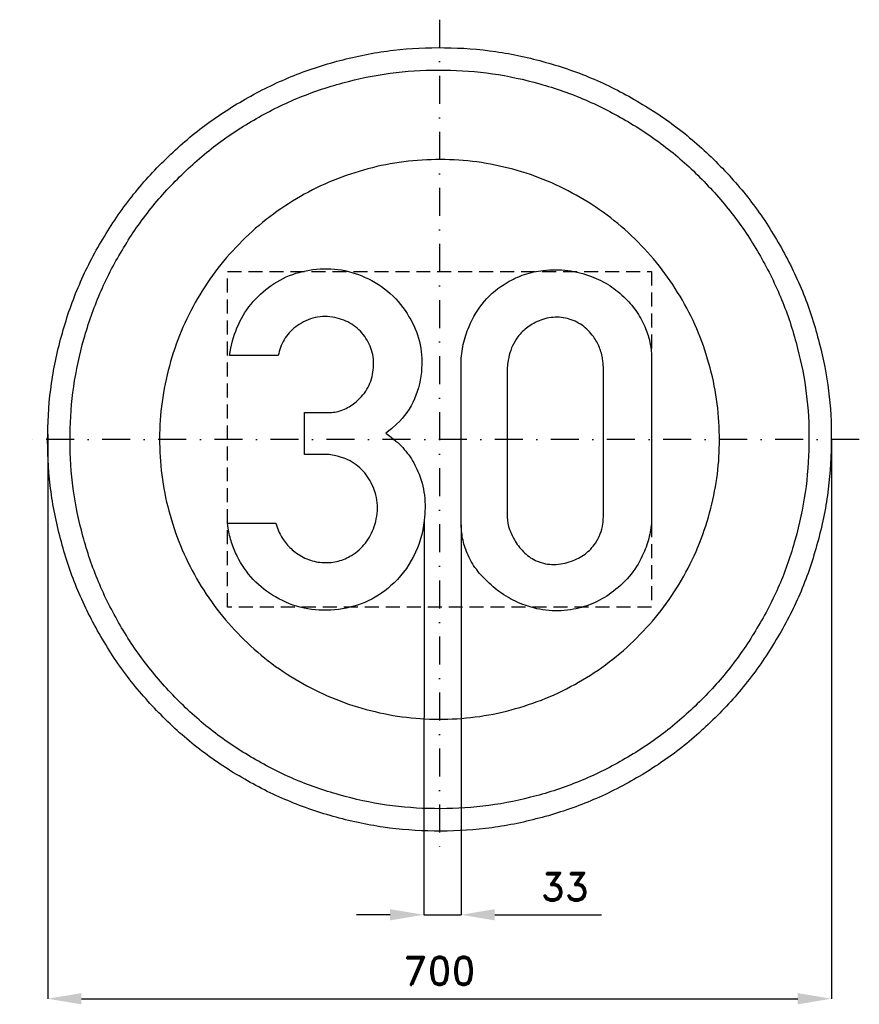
# Model space of a CAD drawing. Header units: millimetres. Extents: x -375 to 375, y -505 to 375.
import ezdxf

# ---------------------------------------------------------------- set-up
doc = ezdxf.new("R2010")
doc.units = ezdxf.units.MM
doc.header["$LTSCALE"] = 5
doc.linetypes.add('ČERCHOVANÁX2', pattern=[2, 1, -0.5, 0, -0.5])
doc.linetypes.add('ČÁRKOVANÁX2', pattern=[1.5, 1, -0.5])
doc.layers.add('Kóty', color=2, linetype='Continuous')
doc.layers.add('Značka', color=7, linetype='Continuous')
doc.styles.get("Standard").update_dxf_attribs({"font": 'romand.shx', "height": 25})
doc.dimstyles.get("Standard").update_dxf_attribs({"dimtxt": 25, "dimasz": 30, "dimexe": 0.18, "dimexo": 0.0625, "dimgap": 12.5, "dimtad": 1, "dimdec": 0, "dimzin": 0, "dimdsep": 46, "dimtxsty": 'Standard', "dimcen": 0.09, "dimadec": 0, "dimazin": 0, "dimtfac": 1, "dimtdec": 0, "dimtofl": 0, "dimtmove": 0, "dimatfit": 3, "dimfxl": 1, "dimtolj": 1, "dimtzin": 0, "dimarcsym": 0})

# ---------------------------------------------------------------- blocks, each defined once
blk = doc.blocks.new('*D2')
at = {"layer": 'Defpoints', "color": 0, "transparency": 16777216}
for p in [(-349.92, 4.7), (350.05, 0.12), (350.05, -499.82)]:
    blk.add_point(p, dxfattribs=at)
at = {"layer": 'Kóty', "color": 0, "lineweight": -2, "transparency": 16777216}
for p, q in [((-349.92, 4.64), (-349.92, -500)), ((350.05, 0.06), (350.05, -500)), ((-319.92, -499.82), (320.05, -499.82))]:
    blk.add_line(p, q, dxfattribs=at)
at = {"layer": 'Kóty', "color": 0, "transparency": 16777216}
for points in [[(-319.92, -494.82), (-319.92, -504.82), (-349.92, -499.82)], [(320.05, -494.82), (320.05, -504.82), (350.05, -499.82)]]:
    blk.add_solid(points, dxfattribs=at)
at = {"layer": 'Kóty', "color": 0, "transparency": 16777216, "insert": (0.06, -474.82), "char_height": 25, "attachment_point": 5}
blk.add_mtext('\\A1;700', dxfattribs=at)

msp = doc.modelspace()

# ---------------------------------------------------------------- linework, layer by layer
at = {"layer": 'Kóty'}
for p, q in [((-13.72, -72.41), (-14.13, -425)), ((19.32, -76.46), (19.28, -425)), ((-44.13, -424.82), (-74.13, -424.82)), ((49.28, -424.82), (144.76, -424.82))]:
    msp.add_line(p, q, dxfattribs=at)
msp.add_lwpolyline([(-14.13, -424.82), (19.28, -424.82)], dxfattribs=at)
for points in [[(-44.13, -419.82), (-44.13, -429.82), (-14.13, -424.82)], [(49.28, -419.82), (49.28, -429.82), (19.28, -424.82)]]:
    msp.add_solid(points, dxfattribs=at)
at = {"layer": 'Značka', "color": 6, "linetype": 'ČERCHOVANÁX2', "lineweight": 25, "ltscale": 5}
for p, q in [((0, 375), (0, -375)), ((375, 0), (-375, 0))]:
    msp.add_line(p, q, dxfattribs=at)
at = {"layer": 'Značka', "color": 5}
for points in [[(350, 0, -0.001598), (349.99, -2.29), (349.97, -4.58, -0.032172), (346.49, -50.21, -0.035725), (336.86, -95, -0.036665), (321.83, -138.26, -0.034754), (300.79, -178.95, -0.034056), (274.96, -216.77, -0.034446), (244.23, -250.71, -0.034552), (209.51, -280.56, -0.034443), (171.02, -305.37, -0.034411), (129.75, -325.22, -0.034436), (86.15, -339.23, -0.034424), (41.16, -347.72, -0.034423), (-4.58, -349.97, -0.034419), (-50.24, -346.53, -0.034407), (-95, -336.86, -0.034409), (-138.22, -321.72, -0.034422), (-178.95, -300.79, -0.034412), (-216.78, -274.98, -0.034415), (-250.71, -244.23, -0.03441), (-280.56, -209.5, -0.034408), (-305.37, -171.02, -0.034416), (-325.22, -129.75, -0.034415), (-339.23, -86.15, -0.034417), (-347.72, -41.16, -0.034417), (-349.97, 4.58, -0.03442), (-346.53, 50.24, -0.034417), (-336.86, 95, -0.034423), (-321.72, 138.22, -0.034426), (-300.79, 178.95, -0.034419), (-274.98, 216.78, -0.034411), (-244.23, 250.71, -0.034402), (-209.5, 280.56, -0.034422), (-171.02, 305.37, -0.034406), (-129.75, 325.22, -0.034417), (-86.15, 339.23, -0.034422), (-41.16, 347.72, -0.034424), (4.58, 349.97, -0.034419), (50.24, 346.53, -0.034406), (95, 336.86, -0.034429), (138.22, 321.71, -0.034443), (178.95, 300.79, -0.034431), (216.77, 274.98, -0.03441), (250.71, 244.23, -0.034398), (280.57, 209.5, -0.034487), (305.37, 171.02, -0.034416), (325.2, 129.76, -0.034084), (339.23, 86.15, -0.032792), (347.51, 43.38, -0.034265), (350, 0)], [(-146.13, -74.91), (-144.98, -78.42), (-143.69, -81.87, 0.066988), (-137.69, -92.14, 0.067353), (-129.13, -100.53, 0.079699), (-116.99, -107.41, 0.083582), (-103.34, -110.06, 0.078646), (-90.45, -108.79, 0.077253), (-78.56, -103.66, 0.094918), (-66.17, -92.65, 0.087396), (-58.37, -77.81, 0.097381), (-55.5, -59.09, 0.104457), (-60.09, -40.81, 0.094897), (-69.75, -26.85, 0.095698), (-83.75, -17.47), (-91.02, -14.88), (-98.59, -13.62), (-100.3, -13.5), (-102, -13.41), (-120.5, -13.41), (-120.5, 24.09), (-101.34, 24.09), (-99.72, 24.04), (-98.09, 24.03, 0.089441), (-86.29, 26.44, 0.078198), (-75.69, 32.69, 0.09859), (-64.86, 44.77, 0.099818), (-59.5, 60.03, 0.096867), (-59.67, 75.73, 0.0987), (-65.72, 90.19, 0.100533), (-76.72, 101.77, 0.097613), (-91.38, 108.31, 0.106022), (-108.88, 109.18, 0.108922), (-125.22, 102.75, 0.096328), (-136.65, 92.22, 0.10026), (-143.16, 78.44), (-143.6, 76.72), (-144, 75), (-187.44, 75), (-186.25, 81.51), (-184.81, 87.97, -0.070903), (-175.41, 110.6, -0.076614), (-159.81, 129.66, -0.078932), (-139.67, 143.8, -0.07638), (-116.16, 151.16, -0.077763), (-90.77, 151.82, -0.077945), (-66.37, 144.72, -0.081015), (-43.95, 130.3, -0.081003), (-27.25, 109.56, -0.076297), (-18.01, 87.5, -0.079819), (-15.97, 63.53, -0.092089), (-22.37, 36.15, -0.105087), (-38.28, 13.63), (-42.94, 9.38), (-47.81, 5.41), (-43.29, 2.04), (-38.91, -1.5, -0.058073), (-27.54, -13.93, -0.058889), (-19.31, -28.69, -0.074879), (-13.49, -50.01, -0.0641), (-13.72, -72.41, -0.08941), (-23.21, -104.66, -0.101891), (-43.69, -130.87, -0.087309), (-66.82, -145.74, -0.080969), (-93.69, -152.25, -0.079668), (-121.03, -150.81, -0.082656), (-146.41, -140.81, -0.07681), (-166.35, -125.2, -0.076601), (-180.66, -104.41, -0.041113), (-185.75, -92.2, -0.040363), (-188.78, -79.41), (-189.13, -77.16), (-189.44, -74.91), (-146.13, -74.91)], [(19.28, 63.13), (19.26, 65.81, -0.005904), (19.28, 68.5, -0.049012), (21.24, 84.9, -0.050006), (26.44, 100.75, -0.079557), (40.22, 123.39, -0.089103), (60.47, 140.16, -0.059843), (75.97, 147.33, -0.052065), (92.72, 150.91, -0.062048), (114.56, 150.93, -0.06454), (135.69, 145.53, -0.055485), (152.02, 137.36, -0.055508), (166.16, 125.81, -0.051098), (176.54, 113.33, -0.054872), (184.06, 98.97, -0.045227), (187.9, 86.64, -0.045977), (189.44, 73.88, -0.012283), (189.51, 69.41, -0.004094), (189.44, 64.94), (189.44, -65.81), (189.46, -68.5, -0.006903), (189.44, -71.19, -0.051797), (187.42, -86.74, -0.049688), (182.28, -101.66, -0.066801), (171.11, -120.43, -0.06587), (155.41, -135.66, -0.061085), (138.5, -145.97, -0.064133), (119.59, -151.78, -0.069705), (97.84, -152.94, -0.067489), (76.59, -148.22, -0.056819), (59.46, -140.11, -0.049583), (44.34, -128.5, -0.048033), (32.92, -116.12, -0.065836), (24.66, -101.66, -0.054774), (20.67, -88.5, -0.042348), (19.28, -74.78, -0.009281), (19.23, -70.29, -0.00311), (19.28, -65.81), (19.28, 63.13)], [(60.47, 63.13), (60.47, -65.81), (60.45, -67.61, 0.00952), (60.47, -69.41, 0.073845), (62.57, -80.51, 0.059475), (67.63, -90.91, 0.070766), (76.13, -101.59, 0.094575), (87.34, -108.81, 0.108476), (102.35, -111.78, 0.087593), (117.78, -108.81, 0.078166), (129.98, -102.47, 0.088143), (139.28, -92.69, 0.061818), (143.65, -84.51, 0.061215), (145.91, -75.56, 0.025186), (146.34, -70.7, 0.008351), (146.44, -65.81), (146.44, 63.13), (146.16, 67.37, 0.016501), (145.69, 71.59, 0.05832), (142.85, 82.15, 0.064715), (137.5, 91.78, 0.088139), (127.32, 102.02, 0.097886), (114.22, 107.91, 0.099832), (99.62, 108.82, 0.08829), (85.56, 104.34, 0.074153), (75.22, 97.31, 0.075649), (67.47, 87.66, 0.052596), (63.61, 79.54, 0.046062), (61.41, 70.84), (60.86, 66.99), (60.47, 63.13)]]:
    msp.add_lwpolyline(points, format="xyb", dxfattribs=at)
at = {"layer": 'Značka', "color": 1}
for points in [[(330, 0, -0.001695), (329.99, -2.16), (329.97, -4.32, -0.032168), (326.69, -47.34, -0.035728), (317.61, -89.58, -0.036671), (303.44, -130.36, -0.034751), (283.6, -168.73, -0.034044), (259.25, -204.39, -0.034444), (230.27, -236.38, -0.034574), (197.54, -264.53, -0.034433), (161.25, -287.92, -0.034372), (122.33, -306.64, -0.034413), (81.23, -319.85, -0.034419), (38.8, -327.85, -0.034426), (-4.32, -329.97, -0.03444), (-47.37, -326.73, -0.034411), (-89.58, -317.61, -0.034427), (-130.32, -303.33, -0.034406), (-168.73, -283.6, -0.034413), (-204.39, -259.27, -0.034408), (-236.38, -230.27, -0.034408), (-264.53, -197.53, -0.034412), (-287.92, -161.25, -0.034423), (-306.64, -122.34, -0.034413), (-319.85, -81.23, -0.034423), (-327.85, -38.8, -0.034419), (-329.97, 4.32, -0.034417), (-326.73, 47.37, -0.03442), (-317.61, 89.58, -0.03442), (-303.33, 130.32, -0.034413), (-283.6, 168.73, -0.034421), (-259.27, 204.39, -0.034422), (-230.27, 236.38, -0.034422), (-197.53, 264.53, -0.034409), (-161.24, 287.92, -0.034414), (-122.34, 306.64, -0.034389), (-81.23, 319.85, -0.034392), (-38.8, 327.85, -0.034404), (4.32, 329.97, -0.03444), (47.37, 326.73, -0.034409), (89.58, 317.61, -0.034384), (130.32, 303.33, -0.034408), (168.73, 283.6, -0.034395), (204.39, 259.27, -0.034401), (236.38, 230.27, -0.034423), (264.53, 197.53, -0.034487), (287.92, 161.25, -0.034412), (306.62, 122.35, -0.034075), (319.85, 81.23, -0.032793), (327.65, 40.91, -0.034261), (330, 0)], [(250, 0), (249.99, 1.64), (249.98, 3.27, 0.032167), (247.49, 35.86, 0.035733), (240.61, 67.86, 0.036659), (229.88, 98.76, 0.034732), (214.85, 127.82, 0.034034), (196.4, 154.84, 0.034445), (174.45, 179.08, 0.034574), (149.65, 200.4, 0.034422), (122.16, 218.12, 0.03439), (92.68, 232.3, 0.034463), (61.54, 242.31, 0.034437), (29.4, 248.37, 0.03441), (-3.27, 249.98, 0.03444), (-35.89, 247.52, 0.034404), (-67.86, 240.61, 0.034424), (-98.73, 229.8, 0.034446), (-127.82, 214.85, 0.034411), (-154.84, 196.41, 0.034407), (-179.08, 174.45, 0.034419), (-200.4, 149.65, 0.034422), (-218.12, 122.16, 0.034421), (-232.3, 92.68, 0.034406), (-242.31, 61.54, 0.034418), (-248.37, 29.4, 0.034418), (-249.98, -3.27, 0.034416), (-247.52, -35.89, 0.03441), (-240.61, -67.86, 0.034422), (-229.8, -98.73, 0.034409), (-214.85, -127.82, 0.034421), (-196.41, -154.84, 0.034446), (-174.45, -179.08, 0.034456), (-149.65, -200.4, 0.034444), (-122.16, -218.12, 0.034436), (-92.68, -232.3, 0.034433), (-61.54, -242.31, 0.034434), (-29.4, -248.37, 0.034411), (3.27, -249.98, 0.03444), (35.89, -247.52, 0.034402), (67.86, -240.61, 0.034421), (98.73, -229.8, 0.034397), (127.82, -214.85, 0.03439), (154.84, -196.42, 0.034405), (179.08, -174.45, 0.034418), (200.4, -149.64, 0.034471), (218.12, -122.16, 0.034415), (232.29, -92.69, 0.034091), (242.31, -61.54, 0.032801), (248.22, -30.99, 0.034272), (250, 0)]]:
    msp.add_lwpolyline(points, format="xyb", dxfattribs=at)
at = {"layer": 'Značka', "color": 6, "linetype": 'ČÁRKOVANÁX2', "ltscale": 2.5}
msp.add_lwpolyline([(-189.44, -150), (-189.44, 150), (189.44, 150), (189.44, -150), (-189.44, -150)], dxfattribs=at)

# ---------------------------------------------------------------- texts
at = {"layer": 'Kóty', "insert": (112.02, -399.82), "char_height": 25, "attachment_point": 5}
msp.add_mtext('\\A1;33', dxfattribs=at)

# ---------------------------------------------------------------- dimensions: what is measured, and where the dimension line sits
at = {"layer": 'Kóty'}
dim = msp.add_linear_dim(base=(350.05, -499.82), p1=(-349.92, 4.7), p2=(350.05, 0.12), dimstyle='Standard', dxfattribs=at)
dim.commit()
dim.dimension.update_dxf_attribs({"geometry": '*D2', "text_midpoint": (0.06, -474.82)})

doc.saveas('drawing.dxf')
